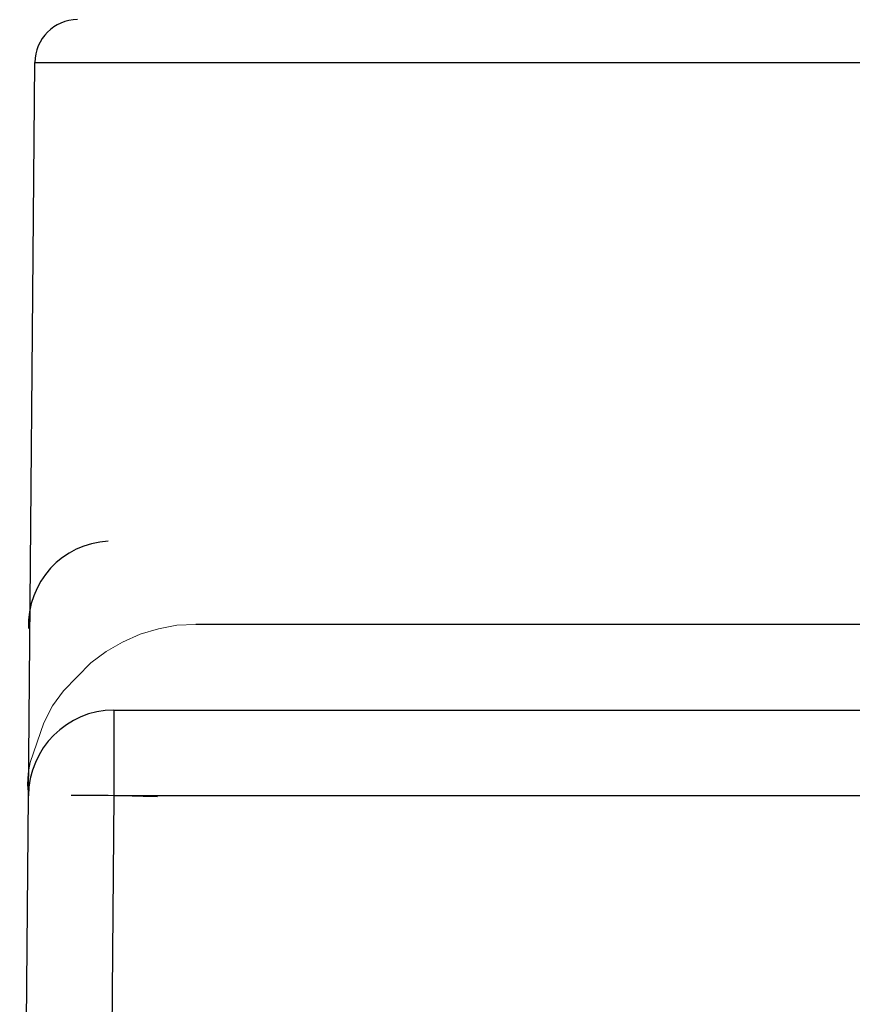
# Model space of a CAD drawing. Header units: inches. Extents: x 0 to 612, y 155 to 655.
# Tile 107 of 138: x 96 to 106, y 409 to 420. Entities that reach past the tile are written whole.
import ezdxf

# ---------------------------------------------------------------- set-up
doc = ezdxf.new("R2010")
doc.units = ezdxf.units.IN
doc.header["$MEASUREMENT"] = 0
doc.layers.add('Layer 1', color=7, linetype='Continuous')

# ---------------------------------------------------------------- blocks, each defined once
blk = doc.blocks.new('block 5273')
at = {"layer": 'Layer 1', "color": 7, "lineweight": 25}
blk.add_lwpolyline([(97.371, 411.427), (97.269, 399.535)], dxfattribs=at)
blk = doc.blocks.new('block 5272')
at = {"layer": 'Layer 1'}
blk.add_blockref('block 5273', (0, 0), dxfattribs=at)
blk = doc.blocks.new('block 5271')
at = {"layer": 'Layer 1'}
blk.add_blockref('block 5272', (0, 0), dxfattribs=at)
blk = doc.blocks.new('block 5276')
at = {"layer": 'Layer 1', "color": 7, "lineweight": 25}
blk.add_lwpolyline([(110.821, 411.427), (97.371, 411.427)], dxfattribs=at)
blk = doc.blocks.new('block 5275')
at = {"layer": 'Layer 1'}
blk.add_blockref('block 5276', (0, 0), dxfattribs=at)
blk = doc.blocks.new('block 5274')
at = {"layer": 'Layer 1'}
blk.add_blockref('block 5275', (0, 0), dxfattribs=at)
blk = doc.blocks.new('block 5690')
at = {"layer": 'Layer 1', "color": 7, "lineweight": 25}
blk.add_lwpolyline([(96.272, 399.535), (96.375, 411.427)], dxfattribs=at)
blk = doc.blocks.new('block 5689')
at = {"layer": 'Layer 1'}
blk.add_blockref('block 5690', (0, 0), dxfattribs=at)
blk = doc.blocks.new('block 5688')
at = {"layer": 'Layer 1'}
blk.add_blockref('block 5689', (0, 0), dxfattribs=at)
blk = doc.blocks.new('block 5693')
at = {"layer": 'Layer 1', "color": 7, "lineweight": 25}
blk.add_open_spline([(97.879, 411.415), (97.626, 411.425), (97.126, 411.434), (96.873, 411.432)], degree=3, dxfattribs=at)
blk = doc.blocks.new('block 5692')
at = {"layer": 'Layer 1'}
blk.add_blockref('block 5693', (0, 0), dxfattribs=at)
blk = doc.blocks.new('block 5691')
at = {"layer": 'Layer 1'}
blk.add_blockref('block 5692', (0, 0), dxfattribs=at)
blk = doc.blocks.new('block 5702')
at = {"layer": 'Layer 1', "color": 7, "lineweight": 25}
blk.add_lwpolyline([(97.371, 412.426), (97.371, 411.427)], dxfattribs=at)
blk = doc.blocks.new('block 5701')
at = {"layer": 'Layer 1'}
blk.add_blockref('block 5702', (0, 0), dxfattribs=at)
blk = doc.blocks.new('block 5700')
at = {"layer": 'Layer 1'}
blk.add_blockref('block 5701', (0, 0), dxfattribs=at)
blk = doc.blocks.new('block 5705')
at = {"layer": 'Layer 1', "color": 7, "lineweight": 25}
blk.add_lwpolyline([(97.371, 412.426), (110.838, 412.426)], dxfattribs=at)
blk = doc.blocks.new('block 5704')
at = {"layer": 'Layer 1'}
blk.add_blockref('block 5705', (0, 0), dxfattribs=at)
blk = doc.blocks.new('block 5703')
at = {"layer": 'Layer 1'}
blk.add_blockref('block 5704', (0, 0), dxfattribs=at)
blk = doc.blocks.new('block 5711')
at = {"layer": 'Layer 1', "color": 7, "lineweight": 25}
blk.add_open_spline([(97.371, 412.426), (96.825, 412.426), (96.379, 411.979), (96.375, 411.427)], degree=3, dxfattribs=at)
blk = doc.blocks.new('block 5710')
at = {"layer": 'Layer 1'}
blk.add_blockref('block 5711', (0, 0), dxfattribs=at)
blk = doc.blocks.new('block 5709')
at = {"layer": 'Layer 1'}
blk.add_blockref('block 5710', (0, 0), dxfattribs=at)
blk = doc.blocks.new('block 6279')
at = {"layer": 'Layer 1', "color": 7, "lineweight": 25}
blk.add_open_spline([(97.306, 414.395), (96.772, 414.372), (96.355, 413.916), (96.375, 413.376)], degree=3, dxfattribs=at)
blk = doc.blocks.new('block 6278')
at = {"layer": 'Layer 1'}
blk.add_blockref('block 6279', (0, 0), dxfattribs=at)
blk = doc.blocks.new('block 6277')
at = {"layer": 'Layer 1'}
blk.add_blockref('block 6278', (0, 0), dxfattribs=at)
blk = doc.blocks.new('block 6282')
at = {"layer": 'Layer 1', "color": 7, "lineweight": 25}
blk.add_lwpolyline([(111.502, 413.423), (98.325, 413.423)], dxfattribs=at)
blk = doc.blocks.new('block 6281')
at = {"layer": 'Layer 1'}
blk.add_blockref('block 6282', (0, 0), dxfattribs=at)
blk = doc.blocks.new('block 6280')
at = {"layer": 'Layer 1'}
blk.add_blockref('block 6281', (0, 0), dxfattribs=at)
blk = doc.blocks.new('block 6362')
at = {"layer": 'Layer 1', "color": 7, "lineweight": 25}
blk.add_lwpolyline([(96.449, 419.979), (111.558, 419.979)], dxfattribs=at)
blk = doc.blocks.new('block 6361')
at = {"layer": 'Layer 1'}
blk.add_blockref('block 6362', (0, 0), dxfattribs=at)
blk = doc.blocks.new('block 6360')
at = {"layer": 'Layer 1'}
blk.add_blockref('block 6361', (0, 0), dxfattribs=at)
blk = doc.blocks.new('block 6365')
at = {"layer": 'Layer 1', "color": 7, "lineweight": 25}
blk.add_open_spline([(96.947, 420.477), (96.673, 420.477), (96.451, 420.253), (96.449, 419.978)], degree=3, dxfattribs=at)
blk = doc.blocks.new('block 6364')
at = {"layer": 'Layer 1'}
blk.add_blockref('block 6365', (0, 0), dxfattribs=at)
blk = doc.blocks.new('block 6363')
at = {"layer": 'Layer 1'}
blk.add_blockref('block 6364', (0, 0), dxfattribs=at)
blk = doc.blocks.new('block 6523')
at = {"layer": 'Layer 1', "lineweight": 0}
for points in [[(98.106, 413.418)], [(98.325, 413.423)]]:
    blk.add_lwpolyline(points, dxfattribs=at)
blk.add_open_spline([(98.325, 413.423), (98.325, 413.423), (98.106, 413.418), (98.106, 413.418), (98.106, 413.418), (98.325, 413.423), (98.325, 413.423)], degree=3, knots=[0, 0, 0, 0, 1, 1, 1, 2, 2, 2, 2], dxfattribs=at)
blk = doc.blocks.new('block 6524')
at = {"layer": 'Layer 1', "lineweight": 0}
for points in [[(97.892, 413.375)], [(98.106, 413.418)]]:
    blk.add_lwpolyline(points, dxfattribs=at)
blk.add_open_spline([(98.106, 413.418), (98.106, 413.418), (97.892, 413.375), (97.892, 413.375), (97.892, 413.375), (98.106, 413.418), (98.106, 413.418)], degree=3, knots=[0, 0, 0, 0, 1, 1, 1, 2, 2, 2, 2], dxfattribs=at)
blk = doc.blocks.new('block 6525')
at = {"layer": 'Layer 1', "lineweight": 0}
for points in [[(97.892, 413.375)], [(97.677, 413.31)]]:
    blk.add_lwpolyline(points, dxfattribs=at)
blk.add_open_spline([(97.892, 413.375), (97.892, 413.375), (97.677, 413.31), (97.677, 413.31), (97.677, 413.31), (97.892, 413.375), (97.892, 413.375)], degree=3, knots=[0, 0, 0, 0, 1, 1, 1, 2, 2, 2, 2], dxfattribs=at)
blk = doc.blocks.new('block 6526')
at = {"layer": 'Layer 1', "lineweight": 0}
for points in [[(97.471, 413.22)], [(97.677, 413.31)]]:
    blk.add_lwpolyline(points, dxfattribs=at)
blk.add_open_spline([(97.677, 413.31), (97.677, 413.31), (97.471, 413.22), (97.471, 413.22), (97.471, 413.22), (97.677, 413.31), (97.677, 413.31)], degree=3, knots=[0, 0, 0, 0, 1, 1, 1, 2, 2, 2, 2], dxfattribs=at)
blk = doc.blocks.new('block 6527')
at = {"layer": 'Layer 1', "lineweight": 0}
for points in [[(97.471, 413.22)], [(97.281, 413.11)]]:
    blk.add_lwpolyline(points, dxfattribs=at)
blk.add_open_spline([(97.471, 413.22), (97.471, 413.22), (97.281, 413.11), (97.281, 413.11), (97.281, 413.11), (97.471, 413.22), (97.471, 413.22)], degree=3, knots=[0, 0, 0, 0, 1, 1, 1, 2, 2, 2, 2], dxfattribs=at)
blk = doc.blocks.new('block 6528')
at = {"layer": 'Layer 1', "lineweight": 0}
for points in [[(97.281, 413.11)], [(97.104, 412.979)]]:
    blk.add_lwpolyline(points, dxfattribs=at)
blk.add_open_spline([(97.281, 413.11), (97.281, 413.11), (97.104, 412.979), (97.104, 412.979), (97.104, 412.979), (97.281, 413.11), (97.281, 413.11)], degree=3, knots=[0, 0, 0, 0, 1, 1, 1, 2, 2, 2, 2], dxfattribs=at)
blk = doc.blocks.new('block 6529')
at = {"layer": 'Layer 1', "lineweight": 0}
for points in [[(97.104, 412.979)], [(96.783, 412.65)]]:
    blk.add_lwpolyline(points, dxfattribs=at)
blk.add_open_spline([(97.104, 412.979), (97.104, 412.979), (96.783, 412.65), (96.783, 412.65), (96.783, 412.65), (97.104, 412.979), (97.104, 412.979)], degree=3, knots=[0, 0, 0, 0, 1, 1, 1, 2, 2, 2, 2], dxfattribs=at)
blk = doc.blocks.new('block 6530')
at = {"layer": 'Layer 1', "lineweight": 0}
for points in [[(96.783, 412.65)], [(96.654, 412.475)]]:
    blk.add_lwpolyline(points, dxfattribs=at)
blk.add_open_spline([(96.783, 412.65), (96.783, 412.65), (96.654, 412.475), (96.654, 412.475), (96.654, 412.475), (96.783, 412.65), (96.783, 412.65)], degree=3, knots=[0, 0, 0, 0, 1, 1, 1, 2, 2, 2, 2], dxfattribs=at)
blk = doc.blocks.new('block 6531')
at = {"layer": 'Layer 1', "lineweight": 0}
for points in [[(96.654, 412.475)], [(96.556, 412.278)]]:
    blk.add_lwpolyline(points, dxfattribs=at)
blk.add_open_spline([(96.654, 412.475), (96.654, 412.475), (96.556, 412.278), (96.556, 412.278), (96.556, 412.278), (96.654, 412.475), (96.654, 412.475)], degree=3, knots=[0, 0, 0, 0, 1, 1, 1, 2, 2, 2, 2], dxfattribs=at)
blk = doc.blocks.new('block 6532')
at = {"layer": 'Layer 1', "lineweight": 0}
for points in [[(96.556, 412.278)], [(96.396, 411.817)]]:
    blk.add_lwpolyline(points, dxfattribs=at)
blk.add_open_spline([(96.556, 412.278), (96.556, 412.278), (96.396, 411.817), (96.396, 411.817), (96.396, 411.817), (96.556, 412.278), (96.556, 412.278)], degree=3, knots=[0, 0, 0, 0, 1, 1, 1, 2, 2, 2, 2], dxfattribs=at)
blk = doc.blocks.new('block 6533')
at = {"layer": 'Layer 1', "lineweight": 0}
for points in [[(96.396, 411.817)], [(96.372, 411.688)]]:
    blk.add_lwpolyline(points, dxfattribs=at)
blk.add_open_spline([(96.396, 411.817), (96.396, 411.817), (96.372, 411.688), (96.372, 411.688), (96.372, 411.688), (96.396, 411.817), (96.396, 411.817)], degree=3, knots=[0, 0, 0, 0, 1, 1, 1, 2, 2, 2, 2], dxfattribs=at)
blk = doc.blocks.new('block 6534')
at = {"layer": 'Layer 1', "lineweight": 0}
for points in [[(96.372, 411.688)], [(96.364, 411.558)]]:
    blk.add_lwpolyline(points, dxfattribs=at)
blk.add_open_spline([(96.372, 411.688), (96.372, 411.688), (96.364, 411.558), (96.364, 411.558), (96.364, 411.558), (96.372, 411.688), (96.372, 411.688)], degree=3, knots=[0, 0, 0, 0, 1, 1, 1, 2, 2, 2, 2], dxfattribs=at)
blk = doc.blocks.new('block 6535')
at = {"layer": 'Layer 1', "lineweight": 0}
for points in [[(96.364, 411.558)], [(96.375, 411.427)]]:
    blk.add_lwpolyline(points, dxfattribs=at)
blk.add_open_spline([(96.364, 411.558), (96.364, 411.558), (96.375, 411.427), (96.375, 411.427), (96.375, 411.427), (96.364, 411.558), (96.364, 411.558)], degree=3, knots=[0, 0, 0, 0, 1, 1, 1, 2, 2, 2, 2], dxfattribs=at)
blk = doc.blocks.new('block 6522')
at = {"layer": 'Layer 1'}
for name in ['block 6525', 'block 6524', 'block 6523', 'block 6527', 'block 6526', 'block 6528', 'block 6529', 'block 6530', 'block 6531', 'block 6532', 'block 6533', 'block 6534', 'block 6535']:
    blk.add_blockref(name, (0, 0), dxfattribs=at)
blk = doc.blocks.new('block 6521')
at = {"layer": 'Layer 1'}
blk.add_blockref('block 6522', (0, 0), dxfattribs=at)
blk = doc.blocks.new('block 6538')
at = {"layer": 'Layer 1', "color": 7, "lineweight": 25}
blk.add_lwpolyline([(96.375, 411.427), (96.449, 419.979)], dxfattribs=at)
blk = doc.blocks.new('block 6537')
at = {"layer": 'Layer 1'}
blk.add_blockref('block 6538', (0, 0), dxfattribs=at)
blk = doc.blocks.new('block 6536')
at = {"layer": 'Layer 1'}
blk.add_blockref('block 6537', (0, 0), dxfattribs=at)
blk = doc.blocks.new('block 921')
at = {"layer": 'Layer 1'}
for name in ['block 6363', 'block 6536', 'block 6360', 'block 6277', 'block 6521', 'block 6280', 'block 5709', 'block 5700', 'block 5703', 'block 5688', 'block 5691', 'block 5271', 'block 5274']:
    blk.add_blockref(name, (0, 0), dxfattribs=at)
blk = doc.blocks.new('block 920')
at = {"layer": 'Layer 1'}
blk.add_blockref('block 921', (0, 0), dxfattribs=at)
blk = doc.blocks.new('block 2')
at = {"layer": 'Layer 1'}
blk.add_blockref('block 920', (0, 0), dxfattribs=at)

msp = doc.modelspace()

# ---------------------------------------------------------------- block references
at = {"layer": 'Layer 1'}
msp.add_blockref('block 2', (0, 0), dxfattribs=at)

doc.saveas('drawing.dxf')
